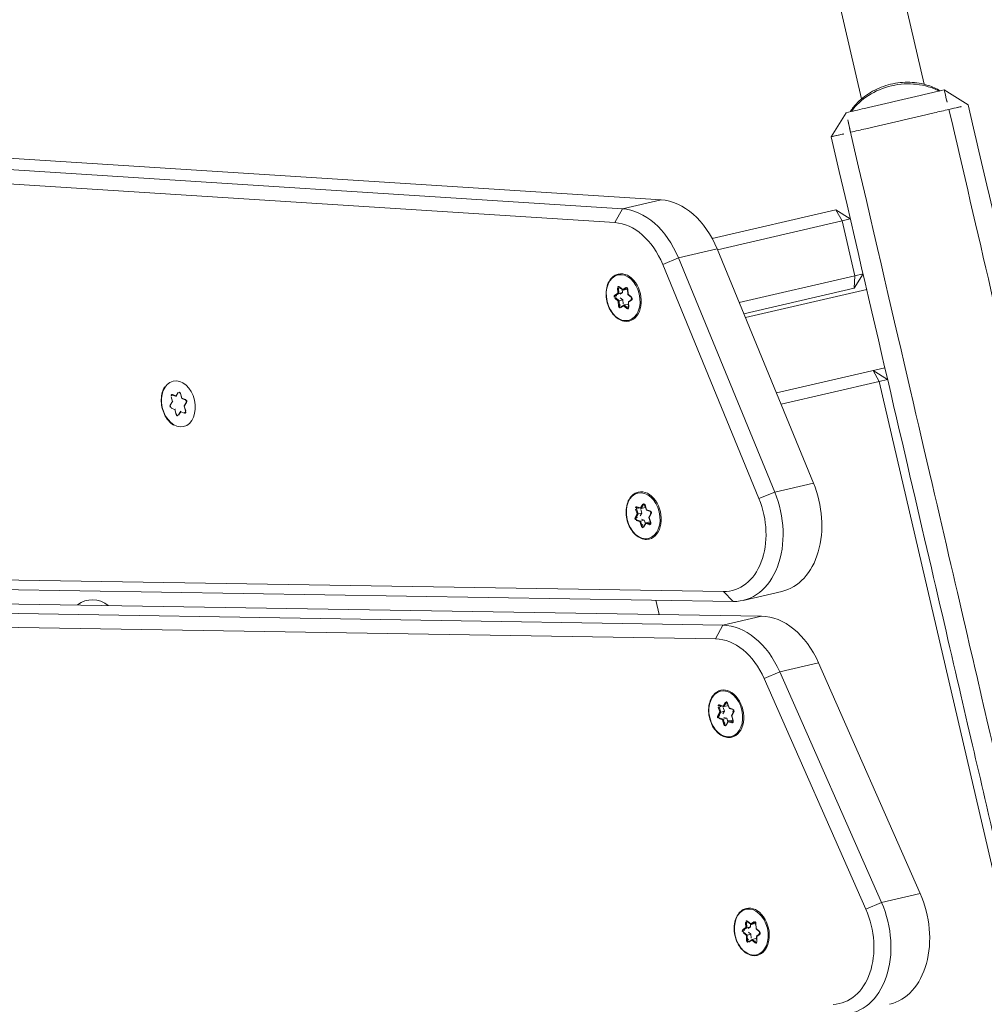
# Model space of a CAD drawing. Extents: x 5477758 to 5478338, y 5918296 to 5918502.
# Tile 93 of 138: x 5477951.49 to 5477951.73, y 5918462.953 to 5918463.197. Entities that reach past the tile are written whole.
import ezdxf

# ---------------------------------------------------------------- set-up
doc = ezdxf.new("R2010")
doc.units = 0
doc.layers.get('0').update_dxf_attribs({"linetype": 'CONTINUOUS', "lineweight": 13})
doc.layers.add('0_PROJEKTOWANE ZABAWKI', color=7, linetype='CONTINUOUS', lineweight=0)
doc.layers.add('0_WSPÓŁRZĘDNE_ODNOŚNIKI', color=6, linetype='CONTINUOUS', lineweight=15)
doc.styles.add('pktkecm$0$STANDARD', font='romans')
doc.dimstyles.new('pktkecm$0$ODNOŚNIKI', dxfattribs={"dimtxt": 17.5, "dimasz": 6, "dimexe": 7, "dimexo": 7, "dimgap": 7, "dimtad": 1, "dimtoh": 1, "dimdec": 0, "dimzin": 0, "dimdsep": 46, "dimtxsty": 'pktkecm$0$STANDARD', "dimblk": 'pktkecm$0$_Dot', "dimcen": 8, "dimdle": 7, "dimclrt": 2, "dimadec": 0, "dimazin": 0, "dimtfac": 1, "dimtdec": 0, "dimtofl": 0, "dimtmove": 0, "dimatfit": 3, "dimldrblk": 'pktkecm$0$_DotBlank', "dimfxl": 0, "dimtolj": 1, "dimtzin": 0, "dimarcsym": 0})

# ---------------------------------------------------------------- blocks, each defined once
blk = doc.blocks.new('zw$CEC1')
for p, q in [((1058.428, -663.928), (1058.928, -663.428)), ((1040.827, -664.378), (1058.178, -664.378)), ((1040.827, -665.978), (1058.178, -665.978)), ((1058.928, -666.928), (1058.428, -666.428)), ((1060.728, -667.228), (1061.028, -666.928)), ((1061.028, -666.928), (1061.028, -667.14)), ((1062.428, -666.928), (1062.728, -667.228)), ((1062.428, -667.14), (1062.428, -666.928)), ((1062.828, -670.027), (1062.828, -666.928)), ((1064.828, -667.228), (1065.128, -666.928)), ((1064.828, -666.928), (1064.828, -669.7)), ((1065.128, -666.928), (1065.128, -667.14)), ((1061.028, -667.14), (1060.728, -667.228)), ((1060.728, -667.228), (1060.728, -670.385)), ((1061.028, -667.14), (1062.428, -667.14)), ((1061.028, -670.32), (1061.028, -667.14)), ((1062.728, -667.228), (1062.428, -667.14)), ((1062.428, -667.14), (1062.428, -670.092)), ((1062.728, -670.043), (1062.728, -667.228)), ((1065.128, -667.14), (1064.828, -667.228)), ((1065.128, -667.14), (1179.728, -667.14)), ((1065.128, -669.651), (1065.128, -667.14)), ((1071.607, -670.198), (1077.771, -669.03)), ((1077.771, -669.03), (1077.771, -670.02)), ((1061.005, -670.324), (1067.222, -669.309)), ((1067.222, -669.309), (1067.222, -670.299)), ((1077.771, -670.02), (1071.607, -671.188)), ((1071.607, -671.188), (1071.607, -670.198)), ((1077.848, -670.437), (1077.771, -670.02)), ((1067.222, -670.299), (1061.005, -671.314)), ((1061.005, -671.314), (1061.005, -670.324)), ((1067.29, -670.718), (1067.222, -670.299)), ((1071.685, -671.605), (1077.848, -670.437)), ((1069.672, -671.677), (1069.672, -670.687)), ((1061.072, -671.733), (1067.29, -670.718)), ((1071.685, -671.605), (1071.607, -671.188)), ((1041.003, -732.935), (1059.498, -671.408)), ((1054.708, -733.265), (1070.155, -671.318)), ((1059.498, -671.408), (1059.498, -672.398)), ((1061.072, -671.733), (1061.005, -671.314)), ((1070.155, -671.318), (1070.155, -672.308)), ((1053.521, -736.571), (1069.642, -671.923)), ((1069.642, -671.923), (1069.347, -672.098)), ((1069.347, -672.098), (1053.226, -736.747)), ((1059.498, -672.398), (1041.003, -733.925)), ((1070.155, -672.308), (1054.708, -734.255)), ((1059.792, -672.654), (1059.498, -672.398)), ((1070.451, -672.557), (1070.155, -672.308)), ((1041.297, -734.182), (1059.792, -672.654)), ((1055.003, -734.503), (1070.451, -672.557)), ((1072.056, -672.664), (1072.056, -672.66)), ((1072.139, -672.74), (1072.056, -672.664)), ((1072.201, -672.619), (1072.075, -672.63)), ((1072.076, -672.635), (1072.208, -672.623)), ((1072.139, -672.645), (1072.123, -672.63)), ((1072.139, -672.74), (1072.139, -672.645)), ((1072.25, -672.536), (1072.201, -672.619)), ((1072.21, -672.621), (1072.263, -672.533)), ((1072.317, -672.53), (1072.398, -672.605)), ((1072.404, -672.601), (1072.327, -672.529)), ((1072.399, -672.606), (1072.531, -672.594)), ((1072.53, -672.589), (1072.404, -672.601)), ((1072.515, -672.605), (1072.511, -672.612)), ((1072.511, -672.707), (1072.511, -672.612)), ((1072.563, -672.619), (1072.511, -672.707)), ((1072.528, -672.716), (1072.577, -672.633)), ((1072.563, -672.615), (1072.563, -672.619)), ((1061.458, -672.842), (1061.37, -672.907)), ((1061.379, -672.909), (1061.472, -672.84)), ((1061.423, -672.756), (1061.458, -672.842)), ((1061.437, -672.743), (1061.437, -672.739)), ((1061.475, -672.835), (1061.437, -672.743)), ((1061.527, -672.867), (1061.453, -672.854)), ((1061.475, -672.721), (1061.604, -672.743)), ((1061.475, -672.835), (1061.475, -672.742)), ((1061.6, -672.738), (1061.477, -672.716)), ((1061.527, -672.962), (1061.527, -672.867)), ((1061.553, -672.932), (1061.527, -672.867)), ((1061.689, -672.674), (1061.6, -672.738)), ((1061.604, -672.743), (1061.698, -672.675)), ((1061.709, -672.899), (1061.642, -672.948)), ((1061.802, -672.915), (1061.709, -672.899)), ((1061.709, -672.994), (1061.709, -672.899)), ((1061.75, -672.682), (1061.788, -672.774)), ((1061.799, -672.773), (1061.764, -672.687)), ((1061.791, -672.776), (1061.92, -672.799)), ((1061.923, -672.795), (1061.799, -672.773)), ((1061.859, -672.789), (1061.839, -672.804)), ((1061.839, -672.899), (1061.839, -672.804)), ((1061.933, -672.83), (1061.839, -672.899)), ((1061.84, -672.902), (1061.877, -672.994)), ((1061.856, -672.913), (1061.944, -672.848)), ((1061.891, -672.999), (1061.856, -672.913)), ((1061.933, -672.826), (1061.933, -672.83)), ((1072.045, -672.681), (1072.121, -672.753)), ((1072.121, -672.753), (1072.072, -672.835)), ((1072.085, -672.832), (1072.137, -672.744)), ((1072.252, -672.846), (1072.117, -672.858)), ((1072.117, -672.858), (1072.117, -672.855)), ((1072.119, -672.879), (1072.245, -672.868)), ((1072.252, -672.751), (1072.157, -672.759)), ((1072.245, -672.868), (1072.322, -672.939)), ((1072.252, -672.846), (1072.252, -672.751)), ((1072.31, -672.805), (1072.252, -672.751)), ((1072.334, -672.922), (1072.252, -672.846)), ((1072.438, -672.829), (1072.386, -672.918)), ((1072.386, -672.918), (1072.386, -672.914)), ((1072.4, -672.932), (1072.449, -672.85)), ((1072.438, -672.734), (1072.401, -672.797)), ((1072.528, -672.726), (1072.438, -672.734)), ((1072.438, -672.829), (1072.438, -672.734)), ((1072.573, -672.817), (1072.438, -672.829)), ((1072.449, -672.85), (1072.575, -672.838)), ((1072.513, -672.712), (1072.595, -672.788)), ((1072.605, -672.788), (1072.528, -672.716)), ((1072.573, -672.814), (1072.573, -672.817)), ((1061.391, -672.96), (1061.515, -672.982)), ((1061.395, -672.939), (1061.395, -672.936)), ((1061.527, -672.962), (1061.395, -672.939)), ((1061.515, -672.982), (1061.55, -673.068)), ((1061.564, -673.055), (1061.527, -672.962)), ((1061.564, -673.051), (1061.564, -673.055)), ((1061.709, -672.994), (1061.614, -673.063)), ((1061.614, -673.063), (1061.614, -673.06)), ((1061.625, -673.081), (1061.713, -673.017)), ((1061.84, -673.018), (1061.709, -672.994)), ((1061.713, -673.017), (1061.837, -673.039)), ((1061.84, -673.014), (1061.84, -673.018)), ((1072.334, -672.919), (1072.334, -672.922)), ((1077.789, -673.139), (1077.7, -673.203)), ((1077.704, -673.208), (1077.798, -673.14)), ((1077.85, -673.147), (1077.888, -673.239)), ((1077.899, -673.238), (1077.864, -673.152)), ((1077.558, -673.308), (1077.47, -673.372)), ((1077.479, -673.374), (1077.572, -673.305)), ((1077.495, -673.404), (1077.495, -673.401)), ((1077.627, -673.427), (1077.495, -673.404)), ((1077.523, -673.221), (1077.558, -673.308)), ((1077.538, -673.208), (1077.538, -673.204)), ((1077.575, -673.3), (1077.538, -673.208)), ((1077.627, -673.332), (1077.553, -673.319)), ((1077.575, -673.186), (1077.704, -673.209)), ((1077.575, -673.3), (1077.575, -673.207)), ((1077.7, -673.203), (1077.577, -673.182)), ((1077.627, -673.427), (1077.627, -673.332)), ((1077.653, -673.397), (1077.627, -673.332)), ((1077.809, -673.364), (1077.742, -673.413)), ((1077.902, -673.381), (1077.809, -673.364)), ((1077.809, -673.46), (1077.809, -673.364)), ((1077.891, -673.242), (1078.02, -673.264)), ((1078.023, -673.26), (1077.899, -673.238)), ((1077.96, -673.254), (1077.939, -673.269)), ((1077.939, -673.364), (1077.939, -673.269)), ((1078.033, -673.295), (1077.939, -673.364)), ((1077.94, -673.367), (1077.977, -673.459)), ((1077.956, -673.378), (1078.044, -673.313)), ((1077.991, -673.464), (1077.956, -673.378)), ((1078.033, -673.292), (1078.033, -673.295)), ((1066.776, -673.566), (1066.853, -673.638)), ((1066.788, -673.549), (1066.788, -673.546)), ((1066.87, -673.626), (1066.788, -673.549)), ((1066.853, -673.638), (1066.803, -673.721)), ((1066.932, -673.504), (1066.806, -673.515)), ((1066.807, -673.52), (1066.939, -673.508)), ((1066.816, -673.718), (1066.869, -673.63)), ((1066.87, -673.53), (1066.854, -673.516)), ((1066.87, -673.626), (1066.87, -673.53)), ((1066.983, -673.636), (1066.888, -673.644)), ((1066.981, -673.421), (1066.932, -673.504)), ((1066.942, -673.507), (1066.994, -673.418)), ((1066.983, -673.731), (1066.983, -673.636)), ((1067.041, -673.69), (1066.983, -673.636)), ((1067.048, -673.415), (1067.129, -673.49)), ((1067.135, -673.486), (1067.058, -673.414)), ((1067.13, -673.491), (1067.263, -673.479)), ((1067.169, -673.619), (1067.132, -673.682)), ((1067.261, -673.475), (1067.135, -673.486)), ((1067.259, -673.611), (1067.169, -673.619)), ((1067.169, -673.715), (1067.169, -673.619)), ((1067.246, -673.49), (1067.242, -673.497)), ((1067.242, -673.592), (1067.242, -673.497)), ((1067.294, -673.504), (1067.242, -673.592)), ((1067.244, -673.598), (1067.326, -673.673)), ((1067.259, -673.601), (1067.308, -673.519)), ((1067.336, -673.673), (1067.259, -673.601)), ((1067.294, -673.5), (1067.294, -673.504)), ((1077.491, -673.425), (1077.615, -673.447)), ((1077.615, -673.447), (1077.65, -673.533)), ((1077.664, -673.52), (1077.627, -673.427)), ((1077.664, -673.516), (1077.664, -673.52)), ((1077.809, -673.46), (1077.714, -673.529)), ((1077.714, -673.529), (1077.714, -673.525)), ((1077.725, -673.547), (1077.813, -673.482)), ((1077.94, -673.483), (1077.809, -673.46)), ((1077.813, -673.482), (1077.937, -673.504)), ((1077.94, -673.479), (1077.94, -673.483)), ((1066.983, -673.731), (1066.849, -673.743)), ((1066.849, -673.743), (1066.849, -673.74)), ((1066.851, -673.765), (1066.977, -673.753)), ((1066.977, -673.753), (1067.053, -673.825)), ((1067.065, -673.808), (1066.983, -673.731)), ((1067.065, -673.804), (1067.065, -673.808)), ((1067.169, -673.715), (1067.117, -673.803)), ((1067.117, -673.803), (1067.117, -673.8)), ((1067.131, -673.818), (1067.18, -673.735)), ((1067.304, -673.703), (1067.169, -673.715)), ((1067.18, -673.735), (1067.306, -673.724)), ((1067.304, -673.699), (1067.304, -673.703)), ((1069.54, -673.787), (1069.177, -673.787)), ((1061.611, -684.14), (1061.485, -684.147)), ((1061.486, -684.151), (1061.618, -684.144)), ((1061.666, -684.059), (1061.611, -684.14)), ((1061.62, -684.143), (1061.678, -684.056)), ((1061.733, -684.054), (1061.809, -684.132)), ((1061.816, -684.128), (1061.743, -684.054)), ((1061.81, -684.133), (1061.943, -684.125)), ((1061.942, -684.121), (1061.816, -684.128)), ((1061.932, -684.247), (1061.987, -684.166)), ((1061.452, -684.197), (1061.524, -684.271)), ((1061.524, -684.271), (1061.47, -684.352)), ((1061.482, -684.35), (1061.54, -684.263)), ((1061.514, -684.397), (1061.64, -684.39)), ((1061.64, -684.39), (1061.713, -684.464)), ((1061.79, -684.459), (1061.845, -684.378)), ((1061.845, -684.378), (1061.971, -684.371)), ((1061.917, -684.243), (1061.994, -684.321)), ((1062.005, -684.321), (1061.932, -684.247))]:
    blk.add_line(p, q)
blk.add_arc((1066.578, -687.578), 0.6, 126.5515, 205.4446)
for centre, major_axis, ratio, start_param, end_param in [((1059.214, -665.178), (0, 1.5), 0.788011, 0.727731, 2.413861), ((1078.288, -670.396), (2, 0), 0.707107, 0, 1.832596), ((1067.672, -670.687), (2, 0), 0.707107, 0, 1.797689), ((1078.288, -671.386), (2, 0), 0.707107, 6.143559, 8.115781), ((1067.672, -671.677), (2, 0), 0.707107, 6.108652, 8.080874), ((1072.125, -671.564), (-2, 0), 0.707107, 4.974188, 6.108652), ((1061.455, -671.702), (-2, 0), 0.707107, 4.939282, 6.073746), ((1078.288, -671.598), (1.7, 0), 0.707107, 6.143559, 8.115781), ((1067.672, -671.889), (1.7, 0), 0.707107, 6.108652, 8.080874), ((1072.125, -672.554), (-2, 0), 0.707107, 4.974188, 6.108652), ((1061.455, -672.692), (-2, 0), 0.707107, 4.939282, 6.073746), ((1072.125, -672.766), (-1.7, 0), 0.707107, 4.974188, 6.108652), ((1061.455, -672.904), (-1.7, 0), 0.707107, 4.939282, 6.073746), ((1072.325, -672.72), (0.6, 0), 0.707107, 0, 3.141593), ((1061.657, -672.863), (0.6, 0), 0.707107, 0, 3.141593), ((1061.721, -672.696), (0.045, 0), 0.707107, 0.279204, 2.3736), ((1072.08, -672.662), (-0.045, 0), 0.707107, 4.83863, 6.933025), ((1072.045, -672.67), (-0.0102, -0.011), 0.562985, 1.026666, 2.597462), ((1072.08, -672.651), (-0.03, 0), 0.707107, 0, 0.649839), ((1072.075, -672.62), (0.0013, -0.0149), 0.089029, 5.493792, 6.283185), ((1072.325, -672.72), (-0.25, 0), 0.707107, 5.758852, 6.069813), ((1072.201, -672.608), (-0.0088, 0.014), 0.408683, 2.146116, 3.347677), ((1072.291, -672.548), (-0.045, 0), 0.707107, 3.791432, 5.885827), ((1072.25, -672.525), (0.0129, -0.0077), 0.652014, 5.081624, 6.283185), ((1072.325, -672.72), (0.25, 0), 0.707107, 1.54195, 1.865238), ((1072.327, -672.519), (-0.0102, -0.011), 0.562985, 0, 1.026666), ((1072.404, -672.59), (0.0053, 0.0154), 0.267309, 3.022956, 4.049622), ((1072.325, -672.72), (0.25, 0), 0.707107, 0.465854, 0.776815), ((1072.536, -672.621), (0.045, 0), 0.707107, 5.885827, 7.980222), ((1072.53, -672.579), (0.0013, -0.0149), 0.089029, 5.493792, 6.283185), ((1072.536, -672.61), (0.03, 0), 0.707107, 5.885827, 6.283185), ((1072.577, -672.623), (-0.0129, 0.0077), 0.652014, 0.369235, 1.940032), ((1061.402, -672.929), (-0.045, 0), 0.707107, 5.515192, 7.609587), ((1061.37, -672.896), (0.0089, -0.0121), 0.508626, 5.319544, 6.283185), ((1061.657, -672.863), (-0.25, 0), 0.707107, 0.130169, 0.46319), ((1061.466, -672.747), (-0.045, 0), 0.707107, 4.467995, 6.56239), ((1061.423, -672.745), (0.0139, 0.0056), 0.679724, 4.443473, 6.01427), ((1061.466, -672.737), (-0.03, 0), 0.707107, 0, 0.279204), ((1061.657, -672.863), (0.25, 0), 0.707107, 2.244927, 2.557585), ((1061.458, -672.832), (0.0166, -0.0047), 0.601017, 4.881509, 6.452305), ((1061.477, -672.706), (-0.0026, -0.0148), 0.171098, 0, 0.800479), ((1061.6, -672.728), (-0.0037, 0.0158), 0.19164, 2.259533, 3.223174), ((1061.657, -672.863), (0.25, 0), 0.707107, 1.152569, 1.475438), ((1061.689, -672.663), (0.0089, -0.0121), 0.508626, 5.319544, 6.283185), ((1061.764, -672.676), (-0.0139, -0.0056), 0.679724, 0, 1.301881), ((1061.799, -672.763), (0.0104, 0.0129), 0.462667, 2.890892, 4.192773), ((1061.856, -672.902), (-0.0166, 0.0047), 0.601017, 0.16912, 1.739916), ((1061.657, -672.863), (0.25, 0), 0.707107, 0.095219, 0.407877), ((1061.923, -672.784), (-0.0026, -0.0148), 0.171098, 0, 0.800479), ((1061.912, -672.826), (0.045, 0), 0.707107, 5.515192, 7.609587), ((1061.912, -672.815), (0.03, 0), 0.707107, 5.515192, 6.283185), ((1061.944, -672.837), (0.0089, -0.0121), 0.508626, 3.748748, 5.319544), ((1072.114, -672.848), (-0.045, 0), 0.707107, 5.885827, 7.980222), ((1072.072, -672.825), (0.0129, -0.0077), 0.652014, 5.081624, 6.283185), ((1072.114, -672.837), (-0.03, 0), 0.707107, 0, 1.697037), ((1072.325, -672.72), (-0.25, 0), 0.707107, 0.481638, 0.833825), ((1072.119, -672.869), (0.0013, -0.0149), 0.089029, 3.922996, 5.493792), ((1072.121, -672.742), (0.0171, 0.0025), 0.609417, 4.624941, 6.195738), ((1072.245, -672.857), (0.0053, 0.0154), 0.267309, 4.049622, 5.620418), ((1072.325, -672.72), (-0.25, 0), 0.707107, 1.513051, 1.881023), ((1072.449, -672.839), (-0.0088, 0.014), 0.408683, 0.575319, 2.146116), ((1072.528, -672.705), (-0.0171, -0.0025), 0.609417, 6.195738, 7.766534), ((1072.325, -672.72), (0.25, 0), 0.707107, 5.701841, 6.040914), ((1072.569, -672.796), (0.03, 0), 0.707107, 4.83863, 6.283185), ((1072.575, -672.828), (0.0013, -0.0149), 0.089029, 3.922996, 5.493792), ((1072.569, -672.807), (0.045, 0), 0.707107, 4.83863, 6.933025), ((1072.605, -672.777), (-0.0102, -0.011), 0.562985, 0, 1.026666), ((1077.757, -673.329), (0.6, 0), 0.707107, 0, 3.141593), ((1061.402, -672.919), (-0.03, 0), 0.707107, 0, 1.326402), ((1061.391, -672.949), (-0.0026, -0.0148), 0.171098, 0.800479, 2.371275), ((1061.515, -672.971), (0.0104, 0.0129), 0.462667, 4.192773, 5.763569), ((1061.55, -673.057), (0.0139, 0.0056), 0.679724, 4.443473, 6.01427), ((1061.593, -673.059), (-0.045, 0), 0.707107, 0.279204, 2.3736), ((1061.657, -672.863), (-0.25, 0), 0.707107, 1.142416, 1.510388), ((1061.593, -673.049), (-0.03, 0), 0.707107, 0.279204, 2.3736), ((1061.625, -673.071), (0.0089, -0.0121), 0.508626, 3.748748, 5.319544), ((1061.713, -673.006), (-0.0037, 0.0158), 0.19164, 0.688736, 2.259533), ((1061.657, -672.863), (-0.25, 0), 0.707107, 2.189614, 2.547433), ((1061.848, -673.008), (0.045, 0), 0.707107, 4.467995, 6.56239), ((1061.837, -673.028), (-0.0026, -0.0148), 0.171098, 0.800479, 2.371275), ((1061.848, -672.997), (0.03, 0), 0.707107, 4.467995, 6.283185), ((1061.891, -672.988), (-0.0139, -0.0056), 0.679724, 0, 1.301881), ((1072.322, -672.929), (-0.0102, -0.011), 0.562985, 1.026666, 2.597462), ((1072.358, -672.92), (0.045, 0), 0.707107, 3.791432, 5.885827), ((1072.358, -672.91), (-0.03, 0), 0.707107, 0.649839, 2.744234), ((1072.4, -672.922), (-0.0129, 0.0077), 0.652014, 0.369235, 1.940032), ((1077.757, -673.329), (0.25, 0), 0.707107, 1.152569, 1.475438), ((1077.821, -673.161), (0.045, 0), 0.707107, 0.279204, 2.3736), ((1077.789, -673.128), (0.0089, -0.0121), 0.508626, 5.319544, 6.283185), ((1077.864, -673.141), (-0.0139, -0.0056), 0.679724, 0, 1.301881), ((1067.056, -673.605), (0.6, 0), 0.707107, 0, 3.141593), ((1067.022, -673.434), (-0.045, 0), 0.707107, 3.791432, 5.885827), ((1077.502, -673.394), (-0.045, 0), 0.707107, 5.515192, 7.609587), ((1077.47, -673.362), (0.0089, -0.0121), 0.508626, 5.319544, 6.283185), ((1077.502, -673.384), (-0.03, 0), 0.707107, 0, 1.326402), ((1077.491, -673.415), (-0.0026, -0.0148), 0.171098, 0.800479, 2.371275), ((1077.757, -673.329), (-0.25, 0), 0.707107, 0.130169, 0.46319), ((1077.566, -673.212), (-0.045, 0), 0.707107, 4.467995, 6.56239), ((1077.523, -673.211), (0.0139, 0.0056), 0.679724, 4.443473, 6.01427), ((1077.566, -673.202), (-0.03, 0), 0.707107, 0, 0.279204), ((1077.757, -673.329), (0.25, 0), 0.707107, 2.244927, 2.557585), ((1077.558, -673.297), (0.0166, -0.0047), 0.601017, 4.881509, 6.452305), ((1077.577, -673.171), (-0.0026, -0.0148), 0.171098, 0, 0.800479), ((1077.7, -673.193), (-0.0037, 0.0158), 0.19164, 2.259533, 3.223174), ((1077.899, -673.228), (0.0104, 0.0129), 0.462667, 2.890892, 4.192773), ((1077.956, -673.367), (-0.0166, 0.0047), 0.601017, 0.16912, 1.739916), ((1077.757, -673.329), (0.25, 0), 0.707107, 0.095219, 0.407877), ((1078.023, -673.25), (-0.0026, -0.0148), 0.171098, 0, 0.800479), ((1078.012, -673.291), (0.045, 0), 0.707107, 5.515192, 7.609587), ((1078.012, -673.28), (0.03, 0), 0.707107, 5.515192, 6.283185), ((1078.044, -673.303), (0.0089, -0.0121), 0.508626, 3.748748, 5.319544), ((1066.811, -673.547), (-0.045, 0), 0.707107, 4.83863, 6.933025), ((1066.776, -673.556), (-0.0102, -0.011), 0.562985, 1.026666, 2.597462), ((1066.811, -673.536), (-0.03, 0), 0.707107, 0, 0.649839), ((1066.806, -673.505), (0.0013, -0.0149), 0.089029, 5.493792, 6.283185), ((1067.056, -673.605), (-0.25, 0), 0.707107, 5.758852, 6.069813), ((1066.853, -673.627), (0.0171, 0.0025), 0.609417, 4.624941, 6.195738), ((1066.932, -673.494), (-0.0088, 0.014), 0.408683, 2.146116, 3.347677), ((1066.981, -673.411), (0.0129, -0.0077), 0.652014, 5.081624, 6.283185), ((1067.056, -673.605), (0.25, 0), 0.707107, 1.54195, 1.865238), ((1067.058, -673.404), (-0.0102, -0.011), 0.562985, 0, 1.026666), ((1067.135, -673.475), (0.0053, 0.0154), 0.267309, 3.022956, 4.049622), ((1067.056, -673.605), (0.25, 0), 0.707107, 0.465854, 0.776815), ((1067.259, -673.591), (-0.0171, -0.0025), 0.609417, 6.195738, 7.766534), ((1067.267, -673.506), (0.045, 0), 0.707107, 5.885827, 7.980222), ((1067.261, -673.464), (0.0013, -0.0149), 0.089029, 5.493792, 6.283185), ((1067.056, -673.605), (0.25, 0), 0.707107, 5.701841, 6.040914), ((1067.267, -673.496), (0.03, 0), 0.707107, 5.885827, 6.283185), ((1067.308, -673.508), (-0.0129, 0.0077), 0.652014, 0.369235, 1.940032), ((1077.615, -673.436), (0.0104, 0.0129), 0.462667, 4.192773, 5.763569), ((1077.65, -673.523), (0.0139, 0.0056), 0.679724, 4.443473, 6.01427), ((1077.693, -673.524), (-0.045, 0), 0.707107, 0.279204, 2.3736), ((1077.757, -673.329), (-0.25, 0), 0.707107, 1.142416, 1.510388), ((1077.693, -673.514), (-0.03, 0), 0.707107, 0.279204, 2.3736), ((1077.725, -673.536), (0.0089, -0.0121), 0.508626, 3.748748, 5.319544), ((1077.813, -673.471), (-0.0037, 0.0158), 0.19164, 0.688736, 2.259533), ((1077.757, -673.329), (-0.25, 0), 0.707107, 2.189614, 2.547433), ((1077.948, -673.473), (0.045, 0), 0.707107, 4.467995, 6.56239), ((1077.937, -673.493), (-0.0026, -0.0148), 0.171098, 0.800479, 2.371275), ((1077.948, -673.462), (0.03, 0), 0.707107, 4.467995, 6.283185), ((1077.991, -673.453), (-0.0139, -0.0056), 0.679724, 0, 1.301881), ((1066.845, -673.733), (-0.045, 0), 0.707107, 5.885827, 7.980222), ((1066.803, -673.71), (0.0129, -0.0077), 0.652014, 5.081624, 6.283185), ((1066.845, -673.722), (-0.03, 0), 0.707107, 0, 1.697037), ((1067.056, -673.605), (-0.25, 0), 0.707107, 0.481638, 0.833825), ((1066.851, -673.754), (0.0013, -0.0149), 0.089029, 3.922996, 5.493792), ((1066.977, -673.743), (0.0053, 0.0154), 0.267309, 4.049622, 5.620418), ((1067.056, -673.605), (-0.25, 0), 0.707107, 1.513051, 1.881023), ((1067.053, -673.814), (-0.0102, -0.011), 0.562985, 1.026666, 2.597462), ((1067.089, -673.805), (0.045, 0), 0.707107, 3.791432, 5.885827), ((1067.089, -673.795), (-0.03, 0), 0.707107, 0.649839, 2.744234), ((1067.131, -673.807), (-0.0129, 0.0077), 0.652014, 0.369235, 1.940032), ((1067.18, -673.724), (-0.0088, 0.014), 0.408683, 0.575319, 2.146116), ((1067.3, -673.681), (0.03, 0), 0.707107, 4.83863, 6.283185), ((1067.306, -673.713), (0.0013, -0.0149), 0.089029, 3.922996, 5.493792), ((1067.3, -673.692), (0.045, 0), 0.707107, 4.83863, 6.933025), ((1067.336, -673.662), (-0.0102, -0.011), 0.562985, 0, 1.026666), ((1061.489, -684.179), (-0.045, 0), 0.707107, 4.794368, 6.888763), ((1061.452, -684.186), (-0.0107, -0.0105), 0.581364, 1.053304, 2.284263), ((1061.485, -684.136), (0.0009, -0.015), 0.057903, 5.496105, 6.283185), ((1061.611, -684.129), (-0.0082, 0.0143), 0.386306, 2.164607, 3.331498), ((1061.706, -684.072), (-0.045, 0), 0.707107, 3.74717, 5.841565), ((1061.666, -684.048), (0.0125, -0.0083), 0.639267, 5.116295, 6.283185), ((1061.743, -684.043), (-0.0107, -0.0105), 0.581364, 0, 1.053304), ((1061.816, -684.117), (0.0059, 0.0152), 0.294308, 3.008481, 4.061785), ((1061.946, -684.152), (0.045, 0), 0.707107, 5.841565, 7.93596), ((1061.942, -684.11), (0.0009, -0.015), 0.057903, 5.496105, 6.283185), ((1061.987, -684.155), (0.0125, -0.0083), 0.639267, 3.885335, 5.116295), ((1061.51, -684.366), (-0.045, 0), 0.707107, 5.841565, 7.93596), ((1061.47, -684.341), (0.0125, -0.0083), 0.639267, 5.116295, 6.283185), ((1061.514, -684.387), (0.0009, -0.015), 0.057903, 4.265146, 5.496105), ((1061.524, -684.26), (0.0172, 0.0016), 0.611133, 4.655596, 5.886555), ((1061.64, -684.379), (0.0059, 0.0152), 0.294308, 4.061785, 5.292744), ((1061.845, -684.367), (-0.0082, 0.0143), 0.386306, 0.933648, 2.164607), ((1061.932, -684.236), (-0.0172, -0.0016), 0.611133, 0.283044, 1.514003), ((1061.971, -684.36), (0.0009, -0.015), 0.057903, 4.265146, 5.496105), ((1061.968, -684.339), (0.045, 0), 0.707107, 4.794368, 6.888763), ((1062.005, -684.31), (-0.0107, -0.0105), 0.581364, 0, 1.053304), ((1061.713, -684.453), (-0.0107, -0.0105), 0.581364, 1.053304, 2.284263), ((1061.75, -684.446), (0.045, 0), 0.707107, 3.74717, 5.841565), ((1061.79, -684.449), (0.0125, -0.0083), 0.639267, 3.885335, 5.116295)]:
    blk.add_ellipse(centre, major_axis=major_axis, ratio=ratio, start_param=start_param, end_param=end_param)
for centre in [(1072.325, -672.734), (1061.657, -672.878), (1077.757, -673.343), (1067.056, -673.62), (1061.728, -684.259)]:
    blk.add_ellipse(centre, major_axis=(-0.58, 0), ratio=0.707107)
for points, knots in [([(1058.927, -663.92), (1058.927, -663.838), (1058.927, -663.756), (1058.928, -663.592), (1058.928, -663.51), (1058.928, -663.428)], [-0.6435734, -0.6435734, -0.6435734, -0.6435734, -0.3217866, -0.3217866, 0, 0, 0, 0]), ([(1185.928, -663.428), (1185.92, -663.428), (1185.912, -663.428), (1185.718, -663.428), (1185.535, -663.428), (1184.553, -663.428), (1183.711, -663.428), (1181.437, -663.428), (1179.931, -663.428), (1175.708, -663.428), (1172.842, -663.428), (1167.867, -663.428), (1165.775, -663.428), (1161.975, -663.428), (1160.125, -663.428), (1157.094, -663.428), (1155.952, -663.428), (1152.126, -663.428), (1149.918, -663.428), (1144.631, -663.428), (1141.592, -663.428), (1133.362, -663.428), (1129.292, -663.428), (1125.141, -663.428), (1121.09, -663.428), (1116.962, -663.428), (1109.398, -663.428), (1105.404, -663.428), (1097.178, -663.428), (1092.945, -663.428), (1086.247, -663.428), (1084.057, -663.428), (1080.368, -663.428), (1078.913, -663.428), (1076.716, -663.428), (1075.923, -663.428), (1074.514, -663.428), (1073.944, -663.428), (1071.753, -663.428), (1070.083, -663.428), (1066.71, -663.428), (1065.138, -663.428), (1062.035, -663.428), (1060.513, -663.428), (1058.928, -663.428)], [1.481535, 1.481535, 1.481535, 1.481535, 1.518758, 1.518758, 2.379658, 2.379658, 5.597938, 5.597938, 10.538019, 10.538019, 18.696385, 18.696385, 24.527079, 24.527079, 29.575647, 29.575647, 32.535382, 32.535382, 39.355172, 39.355172, 49.134696, 49.134696, 58.493436, 58.493436, 58.493436, 67.627244, 67.627244, 74.794433, 74.794433, 81.961623, 81.961623, 87.411225, 87.411225, 93.164019, 93.164019, 96.599059, 96.599059, 98.916813, 98.916813, 105.38718, 105.38718, 110.834573, 110.834573, 115.773922, 115.773922, 115.773922, 115.773922]), ([(1058.428, -664.026), (1058.352, -664.104), (1058.285, -664.192), (1058.149, -664.419), (1058.089, -664.564), (1058.008, -664.87), (1057.989, -665.032), (1057.991, -665.356), (1058.014, -665.517), (1058.101, -665.824), (1058.165, -665.969), (1058.3, -666.183), (1058.361, -666.26), (1058.428, -666.329)], [5.391184, 5.391184, 5.391184, 5.391184, 5.633101, 5.633101, 5.961768, 5.961768, 6.294226, 6.294226, 6.627402, 6.627402, 6.959734, 6.959734, 7.175187, 7.175187, 7.175187, 7.175187]), ([(1058.428, -663.928), (1058.511, -663.926), (1058.594, -663.925), (1058.761, -663.923), (1058.844, -663.921), (1058.927, -663.92)], [-0.6868012, -0.6868012, -0.6868012, -0.6868012, -0.3432487, -0.3432487, 0, 0, 0, 0]), ([(1058.428, -663.928), (1058.428, -664.024), (1058.428, -664.12), (1058.428, -664.507), (1058.428, -664.799), (1058.428, -665.091), (1058.428, -665.382), (1058.428, -665.674), (1058.428, -666.12), (1058.428, -666.274), (1058.428, -666.428)], [2.373306, 2.373306, 2.373306, 2.373306, 2.665716, 2.665716, 3.554288, 3.554288, 3.554288, 4.442861, 4.442861, 4.912083, 4.912083, 4.912083, 4.912083]), ([(1058.927, -663.92), (1060.523, -663.92), (1062.054, -663.92), (1065.164, -663.92), (1066.734, -663.92), (1070.101, -663.92), (1071.766, -663.92), (1073.946, -663.92), (1074.514, -663.92), (1075.915, -663.92), (1076.705, -663.92), (1078.897, -663.92), (1080.352, -663.92), (1084.045, -663.92), (1086.239, -663.92), (1092.944, -663.92), (1097.179, -663.92), (1105.409, -663.92), (1109.403, -663.92), (1116.968, -663.92), (1121.096, -663.92), (1125.146, -663.92), (1129.296, -663.92), (1133.365, -663.92), (1141.591, -663.92), (1144.628, -663.92), (1149.914, -663.92), (1152.123, -663.92), (1155.951, -663.92), (1157.093, -663.92), (1160.126, -663.92), (1161.976, -663.92), (1165.775, -663.92), (1167.866, -663.92), (1172.838, -663.92), (1175.7, -663.92), (1179.913, -663.92), (1181.414, -663.92), (1183.676, -663.92), (1184.512, -663.92), (1185.486, -663.92), (1185.666, -663.92), (1185.878, -663.92), (1185.905, -663.92), (1185.933, -663.92)], [-115.806845, -115.806845, -115.806845, -115.806845, -110.834573, -110.834573, -105.38718, -105.38718, -98.916813, -98.916813, -96.599059, -96.599059, -93.164019, -93.164019, -87.411225, -87.411225, -81.961623, -81.961623, -74.794433, -74.794433, -67.627244, -67.627244, -58.493436, -58.493436, -58.493436, -49.134696, -49.134696, -39.355172, -39.355172, -32.535382, -32.535382, -29.575647, -29.575647, -24.527079, -24.527079, -18.696385, -18.696385, -10.538019, -10.538019, -5.597938, -5.597938, -2.379658, -2.379658, -1.518758, -1.518758, -1.390315, -1.390315, -1.390315, -1.390315]), ([(1058.927, -666.435), (1058.927, -666.306), (1058.927, -666.176), (1058.927, -665.755), (1058.927, -665.463), (1058.927, -665.171), (1058.927, -664.88), (1058.927, -664.588), (1058.927, -664.171), (1058.927, -664.046), (1058.927, -663.92)], [-4.837815, -4.837815, -4.837815, -4.837815, -4.442861, -4.442861, -3.554288, -3.554288, -3.554288, -2.665716, -2.665716, -2.283613, -2.283613, -2.283613, -2.283613]), ([(1058.927, -666.435), (1058.844, -666.434), (1058.76, -666.433), (1058.594, -666.43), (1058.511, -666.429), (1058.428, -666.428)], [-0.6849693, -0.6849693, -0.6849693, -0.6849693, -0.3423809, -0.3423809, 0, 0, 0, 0]), ([(1058.928, -666.928), (1058.928, -666.846), (1058.928, -666.764), (1058.927, -666.599), (1058.927, -666.517), (1058.927, -666.435)], [-0.7673401, -0.7673401, -0.7673401, -0.7673401, -0.3836702, -0.3836702, 0, 0, 0, 0]), ([(1185.933, -666.435), (1184.96, -666.435), (1183.865, -666.435), (1181.31, -666.435), (1179.819, -666.435), (1175.892, -666.435), (1173.383, -666.435), (1168.638, -666.435), (1166.306, -666.435), (1162.268, -666.435), (1160.59, -666.435), (1155.531, -666.435), (1153.392, -666.435), (1145.933, -666.435), (1142.968, -666.435), (1138.957, -666.435), (1136.135, -666.435), (1132.796, -666.435), (1122.514, -666.435), (1116.479, -666.435), (1104.632, -666.435), (1098.821, -666.435), (1090.619, -666.435), (1087.898, -666.435), (1083.133, -666.435), (1081.427, -666.435), (1078.494, -666.435), (1077.267, -666.435), (1075.113, -666.435), (1074.209, -666.435), (1072.179, -666.435), (1071.052, -666.435), (1067.125, -666.435), (1063.755, -666.435), (1058.927, -666.435)], [0.478318, 0.478318, 0.478318, 0.478318, 3.307686, 3.307686, 6.615372, 6.615372, 11.720097, 11.720097, 16.66119, 16.66119, 20.086268, 20.086268, 26.717745, 26.717745, 33.32238, 33.32238, 33.32238, 37.968614, 37.968614, 43.976092, 43.976092, 49.98357, 49.98357, 53.186468, 53.186468, 56.000528, 56.000528, 58.814588, 58.814588, 60.765103, 60.765103, 62.715617, 62.715617, 66.516875, 66.516875, 66.516875, 66.516875]), ([(1058.928, -666.928), (1063.735, -666.928), (1067.098, -666.928), (1071.031, -666.928), (1072.164, -666.928), (1074.207, -666.928), (1075.118, -666.928), (1077.286, -666.928), (1078.517, -666.928), (1081.448, -666.928), (1083.15, -666.928), (1087.906, -666.928), (1090.624, -666.928), (1098.817, -666.928), (1104.626, -666.928), (1116.47, -666.928), (1122.506, -666.928), (1132.791, -666.928), (1136.133, -666.928), (1138.956, -666.928), (1142.971, -666.928), (1145.939, -666.928), (1153.396, -666.928), (1155.532, -666.928), (1160.588, -666.928), (1162.267, -666.928), (1166.306, -666.928), (1168.639, -666.928), (1173.39, -666.928), (1175.904, -666.928), (1179.844, -666.928), (1181.342, -666.928), (1183.883, -666.928), (1184.96, -666.928), (1185.928, -666.928)], [-66.505201, -66.505201, -66.505201, -66.505201, -62.715617, -62.715617, -60.765103, -60.765103, -58.814588, -58.814588, -56.000528, -56.000528, -53.186468, -53.186468, -49.98357, -49.98357, -43.976092, -43.976092, -37.968614, -37.968614, -33.32238, -33.32238, -33.32238, -26.717745, -26.717745, -20.086268, -20.086268, -16.66119, -16.66119, -11.720097, -11.720097, -6.615372, -6.615372, -3.307686, -3.307686, -0.555747, -0.555747, -0.555747, -0.555747]), ([(1061.75, -672.682), (1061.75, -672.68), (1061.748, -672.678), (1061.745, -672.675), (1061.743, -672.674), (1061.738, -672.671), (1061.735, -672.67), (1061.73, -672.669), (1061.726, -672.668), (1061.72, -672.668), (1061.717, -672.668), (1061.711, -672.669), (1061.708, -672.67), (1061.703, -672.672), (1061.7, -672.673), (1061.698, -672.675), (1061.698, -672.675), (1061.698, -672.675)], [0.523599, 0.523599, 0.523599, 0.523599, 0.927172, 0.927172, 1.204378, 1.204378, 1.47422, 1.47422, 1.746688, 1.746688, 2.021391, 2.021391, 2.295276, 2.295276, 2.566083, 2.566083, 2.617994, 2.617994, 2.617994, 2.617994]), ([(1072.076, -672.635), (1072.073, -672.635), (1072.07, -672.635), (1072.064, -672.637), (1072.062, -672.638), (1072.058, -672.641), (1072.056, -672.642), (1072.053, -672.645), (1072.052, -672.646), (1072.051, -672.648), (1072.05, -672.65), (1072.05, -672.651), (1072.05, -672.651), (1072.05, -672.651)], [5.759587, 5.759587, 5.759587, 5.759587, 6.03404, 6.03404, 6.305781, 6.305781, 6.575727, 6.575727, 6.857813, 6.857813, 7.146724, 7.146724, 7.204142, 7.204142, 7.204142, 7.204142]), ([(1072.317, -672.53), (1072.315, -672.528), (1072.314, -672.527), (1072.309, -672.524), (1072.306, -672.523), (1072.301, -672.522), (1072.298, -672.521), (1072.292, -672.521), (1072.288, -672.521), (1072.282, -672.522), (1072.279, -672.522), (1072.274, -672.524), (1072.272, -672.525), (1072.268, -672.528), (1072.266, -672.529), (1072.264, -672.531), (1072.263, -672.532), (1072.263, -672.533)], [4.712389, 4.712389, 4.712389, 4.712389, 4.992337, 4.992337, 5.262166, 5.262166, 5.534269, 5.534269, 5.808857, 5.808857, 6.082989, 6.082989, 6.354142, 6.354142, 6.624592, 6.624592, 6.806784, 6.806784, 6.806784, 6.806784]), ([(1072.566, -672.61), (1072.566, -672.609), (1072.565, -672.608), (1072.564, -672.605), (1072.563, -672.603), (1072.559, -672.6), (1072.557, -672.599), (1072.553, -672.597), (1072.55, -672.596), (1072.544, -672.594), (1072.541, -672.594), (1072.536, -672.593), (1072.534, -672.593), (1072.531, -672.594)], [4.06255, 4.06255, 4.06255, 4.06255, 4.401957, 4.401957, 4.741364, 4.741364, 5.018868, 5.018868, 5.288703, 5.288703, 5.561127, 5.561127, 5.759587, 5.759587, 5.759587, 5.759587]), ([(1062.257, -672.863), (1062.257, -672.909), (1062.247, -672.954), (1062.208, -673.04), (1062.179, -673.081), (1062.104, -673.155), (1062.057, -673.187), (1061.953, -673.24), (1061.895, -673.261), (1061.772, -673.288), (1061.708, -673.294), (1061.58, -673.292), (1061.516, -673.284), (1061.395, -673.253), (1061.338, -673.231), (1061.236, -673.174), (1061.192, -673.14), (1061.121, -673.062), (1061.094, -673.02), (1061.064, -672.938), (1061.057, -672.901), (1061.057, -672.863)], [6.038791, 6.038791, 6.038791, 6.038791, 6.34864, 6.34864, 6.66324, 6.66324, 6.984393, 6.984393, 7.307998, 7.307998, 7.63188, 7.63188, 7.955712, 7.955712, 8.279598, 8.279598, 8.603057, 8.603057, 8.923488, 8.923488, 9.180384, 9.180384, 9.180384, 9.180384]), ([(1061.379, -672.909), (1061.378, -672.909), (1061.377, -672.91), (1061.375, -672.912), (1061.375, -672.912), (1061.374, -672.914), (1061.373, -672.914), (1061.373, -672.916), (1061.372, -672.916), (1061.372, -672.917), (1061.372, -672.918), (1061.372, -672.919)], [2.6179939, 2.6179939, 2.6179939, 2.6179939, 2.7715925, 2.7715925, 2.9251911, 2.9251911, 3.0787897, 3.0787897, 3.2323883, 3.2323883, 3.385987, 3.385987, 3.385987, 3.385987]), ([(1061.475, -672.721), (1061.472, -672.72), (1061.468, -672.72), (1061.462, -672.72), (1061.459, -672.72), (1061.453, -672.722), (1061.45, -672.723), (1061.446, -672.725), (1061.444, -672.726), (1061.44, -672.729), (1061.439, -672.73), (1061.437, -672.733), (1061.437, -672.734), (1061.436, -672.736), (1061.436, -672.736), (1061.436, -672.737)], [1.570796, 1.570796, 1.570796, 1.570796, 1.844329, 1.844329, 2.119118, 2.119118, 2.392017, 2.392017, 2.661992, 2.661992, 2.936562, 2.936562, 3.253095, 3.253095, 3.385987, 3.385987, 3.385987, 3.385987]), ([(1061.942, -672.815), (1061.942, -672.814), (1061.941, -672.813), (1061.941, -672.811), (1061.94, -672.81), (1061.938, -672.807), (1061.936, -672.806), (1061.933, -672.804), (1061.931, -672.802), (1061.926, -672.8), (1061.923, -672.8), (1061.92, -672.799)], [0.244394, 0.244394, 0.244394, 0.244394, 0.509675, 0.509675, 0.774955, 0.774955, 1.040236, 1.040236, 1.305516, 1.305516, 1.570796, 1.570796, 1.570796, 1.570796]), ([(1072.925, -672.72), (1072.925, -672.765), (1072.915, -672.811), (1072.876, -672.897), (1072.846, -672.938), (1072.771, -673.011), (1072.725, -673.044), (1072.621, -673.097), (1072.563, -673.118), (1072.44, -673.145), (1072.376, -673.151), (1072.247, -673.149), (1072.183, -673.141), (1072.063, -673.11), (1072.005, -673.087), (1071.904, -673.031), (1071.86, -672.996), (1071.789, -672.919), (1071.762, -672.876), (1071.732, -672.795), (1071.725, -672.758), (1071.725, -672.72)], [2.220636, 2.220636, 2.220636, 2.220636, 2.530485, 2.530485, 2.845085, 2.845085, 3.166237, 3.166237, 3.489843, 3.489843, 3.813725, 3.813725, 4.137556, 4.137556, 4.461443, 4.461443, 4.784902, 4.784902, 5.105333, 5.105333, 5.362228, 5.362228, 5.362228, 5.362228]), ([(1072.085, -672.832), (1072.085, -672.833), (1072.085, -672.833), (1072.084, -672.834), (1072.084, -672.834), (1072.084, -672.835), (1072.084, -672.835), (1072.084, -672.836), (1072.084, -672.836), (1072.084, -672.836), (1072.084, -672.837), (1072.084, -672.837)], [0.5235988, 0.5235988, 0.5235988, 0.5235988, 0.6030704, 0.6030704, 0.6825421, 0.6825421, 0.7620137, 0.7620137, 0.8414853, 0.8414853, 0.920957, 0.920957, 0.920957, 0.920957]), ([(1072.599, -672.796), (1072.599, -672.796), (1072.599, -672.795), (1072.599, -672.794), (1072.599, -672.794), (1072.598, -672.793), (1072.598, -672.792), (1072.597, -672.791), (1072.597, -672.79), (1072.596, -672.789), (1072.595, -672.789), (1072.595, -672.788)], [4.0625496, 4.0625496, 4.0625496, 4.0625496, 4.1925175, 4.1925175, 4.3224854, 4.3224854, 4.4524532, 4.4524532, 4.5824211, 4.5824211, 4.712389, 4.712389, 4.712389, 4.712389]), ([(1061.877, -672.997), (1061.877, -672.997), (1061.877, -672.997), (1061.877, -672.996), (1061.877, -672.996), (1061.877, -672.996), (1061.877, -672.995), (1061.877, -672.995), (1061.877, -672.995), (1061.877, -672.994), (1061.877, -672.994), (1061.877, -672.994)], [0.2443943, 0.2443943, 0.2443943, 0.2443943, 0.3002352, 0.3002352, 0.3560761, 0.3560761, 0.411917, 0.411917, 0.4677579, 0.4677579, 0.5235988, 0.5235988, 0.5235988, 0.5235988]), ([(1077.85, -673.147), (1077.85, -673.145), (1077.848, -673.143), (1077.845, -673.14), (1077.843, -673.139), (1077.838, -673.136), (1077.835, -673.136), (1077.83, -673.134), (1077.827, -673.134), (1077.82, -673.133), (1077.817, -673.133), (1077.811, -673.134), (1077.808, -673.135), (1077.803, -673.137), (1077.801, -673.138), (1077.798, -673.14), (1077.798, -673.14), (1077.798, -673.14)], [0.523599, 0.523599, 0.523599, 0.523599, 0.927172, 0.927172, 1.204378, 1.204378, 1.47422, 1.47422, 1.746688, 1.746688, 2.021391, 2.021391, 2.295276, 2.295276, 2.566083, 2.566083, 2.617994, 2.617994, 2.617994, 2.617994]), ([(1078.357, -673.329), (1078.357, -673.374), (1078.347, -673.419), (1078.308, -673.505), (1078.279, -673.546), (1078.204, -673.62), (1078.157, -673.652), (1078.053, -673.706), (1077.995, -673.726), (1077.872, -673.753), (1077.808, -673.76), (1077.68, -673.758), (1077.616, -673.749), (1077.495, -673.718), (1077.438, -673.696), (1077.336, -673.639), (1077.292, -673.605), (1077.221, -673.527), (1077.194, -673.485), (1077.164, -673.404), (1077.157, -673.366), (1077.157, -673.329)], [6.038791, 6.038791, 6.038791, 6.038791, 6.34864, 6.34864, 6.66324, 6.66324, 6.984393, 6.984393, 7.307998, 7.307998, 7.63188, 7.63188, 7.955712, 7.955712, 8.279598, 8.279598, 8.603057, 8.603057, 8.923488, 8.923488, 9.180384, 9.180384, 9.180384, 9.180384]), ([(1077.479, -673.374), (1077.478, -673.374), (1077.477, -673.375), (1077.475, -673.377), (1077.475, -673.377), (1077.474, -673.379), (1077.473, -673.38), (1077.473, -673.381), (1077.473, -673.381), (1077.472, -673.383), (1077.472, -673.383), (1077.472, -673.384)], [2.6179939, 2.6179939, 2.6179939, 2.6179939, 2.7715925, 2.7715925, 2.9251911, 2.9251911, 3.0787897, 3.0787897, 3.2323883, 3.2323883, 3.385987, 3.385987, 3.385987, 3.385987]), ([(1077.575, -673.186), (1077.572, -673.185), (1077.568, -673.185), (1077.562, -673.185), (1077.559, -673.186), (1077.553, -673.187), (1077.55, -673.188), (1077.546, -673.19), (1077.544, -673.191), (1077.54, -673.194), (1077.539, -673.195), (1077.537, -673.198), (1077.537, -673.199), (1077.536, -673.201), (1077.536, -673.201), (1077.536, -673.202)], [1.570796, 1.570796, 1.570796, 1.570796, 1.844329, 1.844329, 2.119118, 2.119118, 2.392017, 2.392017, 2.661992, 2.661992, 2.936562, 2.936562, 3.253095, 3.253095, 3.385987, 3.385987, 3.385987, 3.385987]), ([(1078.042, -673.28), (1078.042, -673.279), (1078.042, -673.279), (1078.041, -673.276), (1078.04, -673.275), (1078.038, -673.273), (1078.036, -673.271), (1078.033, -673.269), (1078.031, -673.268), (1078.026, -673.266), (1078.023, -673.265), (1078.02, -673.264)], [0.244394, 0.244394, 0.244394, 0.244394, 0.509675, 0.509675, 0.774955, 0.774955, 1.040236, 1.040236, 1.305516, 1.305516, 1.570796, 1.570796, 1.570796, 1.570796]), ([(1067.656, -673.605), (1067.656, -673.651), (1067.646, -673.696), (1067.607, -673.782), (1067.578, -673.823), (1067.502, -673.897), (1067.456, -673.929), (1067.352, -673.983), (1067.294, -674.003), (1067.171, -674.03), (1067.107, -674.036), (1066.978, -674.034), (1066.915, -674.026), (1066.794, -673.995), (1066.737, -673.973), (1066.635, -673.916), (1066.591, -673.882), (1066.52, -673.804), (1066.493, -673.762), (1066.463, -673.681), (1066.456, -673.643), (1066.456, -673.605)], [2.220636, 2.220636, 2.220636, 2.220636, 2.530485, 2.530485, 2.845085, 2.845085, 3.166237, 3.166237, 3.489843, 3.489843, 3.813725, 3.813725, 4.137556, 4.137556, 4.461443, 4.461443, 4.784902, 4.784902, 5.105333, 5.105333, 5.362228, 5.362228, 5.362228, 5.362228]), ([(1066.807, -673.52), (1066.804, -673.52), (1066.801, -673.521), (1066.795, -673.522), (1066.793, -673.523), (1066.789, -673.526), (1066.787, -673.527), (1066.784, -673.53), (1066.783, -673.531), (1066.782, -673.534), (1066.782, -673.535), (1066.781, -673.536), (1066.781, -673.536), (1066.781, -673.536)], [5.759587, 5.759587, 5.759587, 5.759587, 6.03404, 6.03404, 6.305781, 6.305781, 6.575727, 6.575727, 6.857813, 6.857813, 7.146724, 7.146724, 7.204142, 7.204142, 7.204142, 7.204142]), ([(1067.048, -673.415), (1067.047, -673.413), (1067.045, -673.412), (1067.04, -673.41), (1067.038, -673.409), (1067.032, -673.407), (1067.029, -673.407), (1067.023, -673.406), (1067.02, -673.406), (1067.013, -673.407), (1067.01, -673.408), (1067.005, -673.41), (1067.003, -673.411), (1066.999, -673.413), (1066.997, -673.415), (1066.995, -673.417), (1066.994, -673.418), (1066.994, -673.418)], [4.712389, 4.712389, 4.712389, 4.712389, 4.992337, 4.992337, 5.262166, 5.262166, 5.534269, 5.534269, 5.808857, 5.808857, 6.082989, 6.082989, 6.354142, 6.354142, 6.624592, 6.624592, 6.806784, 6.806784, 6.806784, 6.806784]), ([(1067.297, -673.496), (1067.297, -673.494), (1067.297, -673.493), (1067.295, -673.49), (1067.294, -673.489), (1067.29, -673.486), (1067.288, -673.484), (1067.284, -673.482), (1067.281, -673.481), (1067.275, -673.479), (1067.272, -673.479), (1067.267, -673.479), (1067.265, -673.479), (1067.263, -673.479)], [4.06255, 4.06255, 4.06255, 4.06255, 4.401957, 4.401957, 4.741364, 4.741364, 5.018868, 5.018868, 5.288703, 5.288703, 5.561127, 5.561127, 5.759587, 5.759587, 5.759587, 5.759587]), ([(1077.978, -673.462), (1077.978, -673.462), (1077.978, -673.462), (1077.978, -673.461), (1077.978, -673.461), (1077.977, -673.461), (1077.977, -673.461), (1077.977, -673.46), (1077.977, -673.46), (1077.977, -673.46), (1077.977, -673.459), (1077.977, -673.459)], [0.2443943, 0.2443943, 0.2443943, 0.2443943, 0.3002352, 0.3002352, 0.3560761, 0.3560761, 0.411917, 0.411917, 0.4677579, 0.4677579, 0.5235988, 0.5235988, 0.5235988, 0.5235988]), ([(1066.816, -673.718), (1066.816, -673.718), (1066.816, -673.718), (1066.816, -673.719), (1066.815, -673.719), (1066.815, -673.72), (1066.815, -673.72), (1066.815, -673.721), (1066.815, -673.721), (1066.815, -673.722), (1066.815, -673.722), (1066.815, -673.722)], [0.5235988, 0.5235988, 0.5235988, 0.5235988, 0.6030704, 0.6030704, 0.6825421, 0.6825421, 0.7620137, 0.7620137, 0.8414853, 0.8414853, 0.920957, 0.920957, 0.920957, 0.920957]), ([(1067.33, -673.681), (1067.33, -673.681), (1067.33, -673.681), (1067.33, -673.68), (1067.33, -673.679), (1067.329, -673.678), (1067.329, -673.678), (1067.329, -673.676), (1067.328, -673.676), (1067.327, -673.674), (1067.326, -673.674), (1067.326, -673.673)], [4.0625496, 4.0625496, 4.0625496, 4.0625496, 4.1925175, 4.1925175, 4.3224854, 4.3224854, 4.4524532, 4.4524532, 4.5824211, 4.5824211, 4.712389, 4.712389, 4.712389, 4.712389]), ([(1061.486, -684.151), (1061.483, -684.152), (1061.479, -684.152), (1061.474, -684.154), (1061.471, -684.155), (1061.467, -684.157), (1061.465, -684.158), (1061.462, -684.161), (1061.461, -684.162), (1061.46, -684.164), (1061.46, -684.164), (1061.46, -684.164)], [5.759587, 5.759587, 5.759587, 5.759587, 6.034244, 6.034244, 6.306523, 6.306523, 6.576345, 6.576345, 6.854375, 6.854375, 6.887037, 6.887037, 6.887037, 6.887037]), ([(1061.733, -684.054), (1061.731, -684.053), (1061.729, -684.051), (1061.725, -684.049), (1061.723, -684.048), (1061.717, -684.046), (1061.714, -684.045), (1061.708, -684.045), (1061.705, -684.045), (1061.699, -684.045), (1061.696, -684.046), (1061.69, -684.048), (1061.688, -684.049), (1061.683, -684.051), (1061.682, -684.052), (1061.679, -684.055), (1061.679, -684.055), (1061.678, -684.056)], [4.712389, 4.712389, 4.712389, 4.712389, 4.997105, 4.997105, 5.267105, 5.267105, 5.538727, 5.538727, 5.813107, 5.813107, 6.087508, 6.087508, 6.359136, 6.359136, 6.629144, 6.629144, 6.806784, 6.806784, 6.806784, 6.806784]), ([(1061.975, -684.137), (1061.974, -684.136), (1061.973, -684.135), (1061.97, -684.132), (1061.968, -684.13), (1061.963, -684.128), (1061.961, -684.127), (1061.955, -684.126), (1061.952, -684.125), (1061.947, -684.125), (1061.945, -684.125), (1061.943, -684.125)], [4.468179, 4.468179, 4.468179, 4.468179, 4.767922, 4.767922, 5.046861, 5.046861, 5.316682, 5.316682, 5.58891, 5.58891, 5.759587, 5.759587, 5.759587, 5.759587]), ([(1061.997, -684.324), (1061.997, -684.324), (1061.997, -684.324), (1061.996, -684.324), (1061.996, -684.323), (1061.995, -684.322), (1061.995, -684.321), (1061.994, -684.321)], [4.4681786, 4.4681786, 4.4681786, 4.4681786, 4.470158, 4.470158, 4.5912735, 4.5912735, 4.712389, 4.712389, 4.712389, 4.712389]), ([(1062.216, -684.496), (1062.215, -684.497), (1062.214, -684.498), (1062.175, -684.536), (1062.129, -684.569), (1062.024, -684.622), (1061.966, -684.642), (1061.843, -684.669), (1061.779, -684.676), (1061.651, -684.674), (1061.587, -684.665), (1061.466, -684.634), (1061.409, -684.612), (1061.313, -684.559), (1061.274, -684.529), (1061.24, -684.496)], [2.791854, 2.791854, 2.791854, 2.791854, 2.800823, 2.800823, 3.121975, 3.121975, 3.445581, 3.445581, 3.769463, 3.769463, 4.093294, 4.093294, 4.417181, 4.417181, 4.702487, 4.702487, 4.702487, 4.702487])]:
    blk.add_open_spline(points, degree=3, knots=knots)
blk.add_open_spline([(1061.482, -684.35), (1061.482, -684.35), (1061.482, -684.35), (1061.481, -684.351)], degree=3)
blk = doc.blocks.new('pktkecm$0$_Dot')
at = {"color": 0, "linetype": 'ByBlock', "lineweight": -2}
blk.add_line((-0.5, 0), (-1, 0), dxfattribs=at)
at = {"color": 0, "linetype": 'ByBlock', "const_width": 0.5}
blk.add_lwpolyline([(-0.25, 0, 1), (0.25, 0, 1)], format="xyb", close=True, dxfattribs=at)
blk = doc.blocks.new('pktkecm$0$_DotBlank')
at = {"color": 0, "linetype": 'ByBlock', "lineweight": -2}
blk.add_line((-0.5, 0), (-1, 0), dxfattribs=at)
blk.add_circle((0, 0), 0.5, dxfattribs=at)

msp = doc.modelspace()

# ---------------------------------------------------------------- block references
at = {"layer": '0_PROJEKTOWANE ZABAWKI', "xscale": 0.009981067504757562, "yscale": 0.009981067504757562, "zscale": 0.009981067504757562, "rotation": 283.0720937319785}
msp.add_blockref('zw$CEC1', (5477955.78541, 5918474.9692), dxfattribs=at)

# ---------------------------------------------------------------- leaders
at = {"layer": '0_WSPÓŁRZĘDNE_ODNOŚNIKI', "lineweight": -3}
for points in [[(5477951.20952, 5918477.10182), (5477951.85097, 5918462.56448)], [(5477950.19067, 5918470.78915), (5477950.83212, 5918456.25182)]]:
    msp.add_leader(points, dimstyle='pktkecm$0$ODNOŚNIKI', override={"dimasz": 2.8}, dxfattribs=at)

doc.saveas('drawing.dxf')
